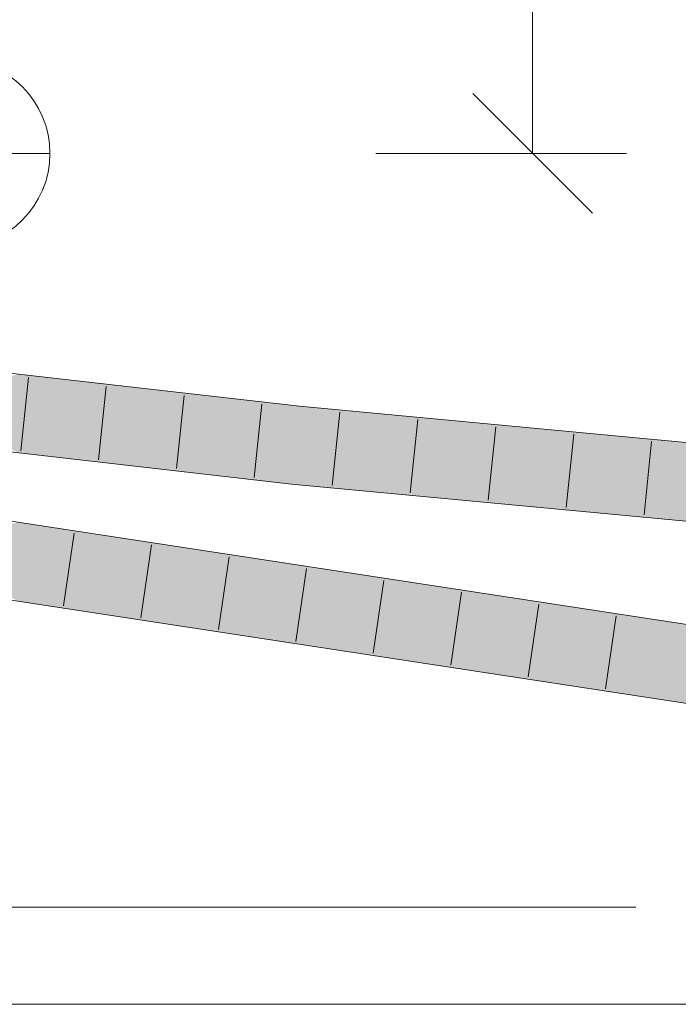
# Model space of a CAD drawing. Extents: x -620 to 300, y 62 to 1162.
# Tile 149 of 256: x -24.65 to -20.45, y 974.25 to 980.54. Entities that reach past the tile are written whole.
import ezdxf
from ezdxf.lldxf.tags import DXFTag

# ---------------------------------------------------------------- set-up
doc = ezdxf.new("R2010")
doc.units = 0
doc.layers.get('0').update_dxf_attribs({"lineweight": 13})
for name, color, linetype, lineweight, true_color in [('30 -34 Innenwände- 11 Durchbruch', 4, 'Continuous', 9, 0x00ffff), ('30 -35 Decken- 2.1 Treppen Innen 2D', 7, 'Continuous', 9, 0x599559), ('E_Aussparung Bemaßung', 5, 'Continuous', 9, 0x0000ff), ('E_Leerrohr 25', 7, 'Continuous', 5, 0xff8000), ('E_Leerrohr 25-Shading', 7, 'Continuous', 9, 0xff8000), ('E_Leerrohrdose 32', 7, 'Continuous', 9, 0x99ff99)]:
    doc.layers.add(name, color=color, linetype=linetype, lineweight=lineweight, true_color=true_color)
tags = doc.linetypes.add('fein_strichliert-A06G94XS8I', pattern=[4, 1, -2, 1]).pattern_tags.tags
tags[8:9] = [DXFTag(74, 4), DXFTag(75, 0), DXFTag(340, '0'), DXFTag(46, 0.0), DXFTag(50, 0.0), DXFTag(44, 0.0), DXFTag(45, 0.0)]
tags[6:7] = [DXFTag(74, 4), DXFTag(75, 0), DXFTag(340, '0'), DXFTag(46, 0.0), DXFTag(50, 0.0), DXFTag(44, 0.0), DXFTag(45, 0.0)]
tags[4:5] = [DXFTag(74, 4), DXFTag(75, 0), DXFTag(340, '0'), DXFTag(46, 0.0), DXFTag(50, 0.0), DXFTag(44, 0.0), DXFTag(45, 0.0)]

# ---------------------------------------------------------------- blocks, each defined once
blk = doc.blocks.new('Shading-A06G94W18I', base_point=(-25.2952709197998, 977.4269409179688))
at = {"layer": 'E_Leerrohr 25-Shading', "color": 43, "true_color": 0xd7ab7f}
for points in [[(-24.66131019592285, 977.3300170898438), (-24.83808708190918, 977.282958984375), (-23.8949146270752, 977.212890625), (-24.32169151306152, 977.2040405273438)], [(-23.8949146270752, 977.212890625), (-24.32169151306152, 977.2040405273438), (-19.3591365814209, 976.4473266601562), (-19.35937881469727, 976.4456787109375)], [(-23.8949146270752, 977.212890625), (-19.3591365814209, 976.4473266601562), (-22.21648597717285, 976.9563598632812)], [(-19.3591365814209, 976.4473266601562), (-19.34882545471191, 976.5181274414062), (-22.21648597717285, 976.9563598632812)], [(-24.83808708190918, 976.92529296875), (-24.66131019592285, 976.82421875), (-24.32169151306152, 976.8463745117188), (-23.8949146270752, 976.7070922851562)], [(-23.8949146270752, 976.7070922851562), (-19.4208812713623, 976.0233154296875), (-24.32169151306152, 976.8463745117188), (-19.41032981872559, 976.0957641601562)]]:
    blk.add_solid(points, dxfattribs=at)
at = {"layer": 'E_Leerrohr 25-Shading', "color": 31, "true_color": 0xfabd7f}
for points in [[(-24.83808708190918, 977.282958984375), (-24.91131019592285, 977.1153564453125), (-24.32169151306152, 977.2040405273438), (-24.49846839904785, 977.05224609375)], [(-24.49846839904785, 977.05224609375), (-19.38485336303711, 976.270751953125), (-24.32169151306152, 977.2040405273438), (-19.35937881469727, 976.4456787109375)], [(-24.91131019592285, 977.1153564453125), (-24.83808708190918, 976.92529296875), (-24.49846839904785, 977.05224609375), (-24.32169151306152, 976.8463745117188)], [(-24.32169151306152, 976.8463745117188), (-19.41032981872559, 976.0957641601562), (-24.49846839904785, 977.05224609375), (-19.38485336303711, 976.270751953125)]]:
    blk.add_solid(points, dxfattribs=at)
blk = doc.blocks.new('Shading-A06G94W38I', base_point=(-25.30131149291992, 977.844970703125))
at = {"layer": 'E_Leerrohr 25-Shading', "color": 43, "true_color": 0xd7ab7f}
for points in [[(-24.66131019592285, 978.2752075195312), (-24.83808708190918, 978.2216796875), (-23.8949146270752, 978.187744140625), (-24.32169151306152, 978.1627807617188)], [(-24.28771591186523, 978.1647338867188), (-24.32169151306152, 978.1627807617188), (-22.87392807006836, 977.99755859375)], [(-22.86888694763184, 978.0460205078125), (-23.98376083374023, 978.1825561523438), (-22.87392807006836, 977.99755859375), (-24.28771591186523, 978.1647338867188)], [(-23.8949146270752, 978.187744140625), (-23.98376083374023, 978.1825561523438), (-22.86634826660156, 978.0704345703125), (-22.86888694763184, 978.0460205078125)], [(-22.86634826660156, 978.0704345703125), (-22.86888694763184, 978.0460205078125), (-14.04773330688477, 977.2406005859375), (-18.974609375, 977.6631469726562)], [(-22.86888694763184, 978.0460205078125), (-22.87392807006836, 977.99755859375), (-18.974609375, 977.6631469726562)], [(-18.974609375, 977.6631469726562), (-22.87392807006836, 977.99755859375), (-11.26643848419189, 976.9053344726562)], [(-24.83808708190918, 977.8658447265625), (-24.66131019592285, 977.77197265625), (-24.32169151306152, 977.8069458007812), (-23.8949146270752, 977.6845092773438)], [(-24.32169151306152, 977.8069458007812), (-23.95917129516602, 977.7029418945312), (-22.91053009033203, 977.6459350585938), (-22.91600799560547, 977.5933227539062)], [(-23.95917129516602, 977.7029418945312), (-23.8949146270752, 977.6845092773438), (-22.91600799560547, 977.5933227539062), (-22.91810989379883, 977.5731201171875)], [(-22.91053009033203, 977.6459350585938), (-22.91600799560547, 977.5933227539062), (-14.07910633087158, 976.81494140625)], [(-14.07910633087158, 976.81494140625), (-22.91600799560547, 977.5933227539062), (-15.32097053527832, 976.9063110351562), (-22.91810989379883, 977.5731201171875)], [(-15.32097053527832, 976.9063110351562), (-22.91810989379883, 977.5731201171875), (-17.66498947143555, 977.0787963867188)]]:
    blk.add_solid(points, dxfattribs=at)
at = {"layer": 'E_Leerrohr 25-Shading', "color": 31, "true_color": 0xfabd7f}
for points in [[(-24.83808708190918, 978.2216796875), (-24.91131019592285, 978.0521240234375), (-24.32169151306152, 978.1627807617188), (-24.49846839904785, 978.0050048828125)], [(-24.49846839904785, 978.0050048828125), (-22.8922290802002, 977.82177734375), (-24.32169151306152, 978.1627807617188), (-22.87392807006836, 977.99755859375)], [(-24.91131019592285, 978.0521240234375), (-24.83808708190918, 977.8658447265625), (-24.49846839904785, 978.0050048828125), (-24.32169151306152, 977.8069458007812)], [(-24.32169151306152, 977.8069458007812), (-22.91053009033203, 977.6459350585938), (-24.49846839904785, 978.0050048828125), (-22.8922290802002, 977.82177734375)], [(-11.28122520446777, 976.7291870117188), (-11.26643848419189, 976.9053344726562), (-22.8922290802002, 977.82177734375), (-22.87392807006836, 977.99755859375)], [(-22.8922290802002, 977.82177734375), (-22.90440559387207, 977.7047729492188), (-11.28122520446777, 976.7291870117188)], [(-22.90440559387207, 977.7047729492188), (-22.91053009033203, 977.6459350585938), (-11.28122520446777, 976.7291870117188)], [(-22.91053009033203, 977.6459350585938), (-14.07910633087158, 976.81494140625), (-11.28122520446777, 976.7291870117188), (-11.29124927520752, 976.6097412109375)]]:
    blk.add_solid(points, dxfattribs=at)
blk = doc.blocks.new('Referenz-A06G94XT8I')
at = {"layer": '30 -34 Innenwände- 11 Durchbruch', "color": 0, "linetype": 'Continuous', "lineweight": -2, "ltscale": 0.13}
blk.add_line((-40.57958754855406, 974.8742248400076), (-20.71929994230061, 974.8742248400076), dxfattribs=at)
at = {"layer": '30 -35 Decken- 2.1 Treppen Innen 2D', "color": 0, "linetype": 'fein_strichliert-A06G94XS8I', "lineweight": -2, "ltscale": 0.13}
blk.add_line((21.32041245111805, 974.2534325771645), (-24.97958754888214, 974.2534325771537), dxfattribs=at)
blk = doc.blocks.new('Kreis-A06G951N8I')
at = {"color": 0, "linetype": 'ByBlock', "lineweight": -2, "ltscale": 0.13}
blk.add_circle((-25.05901846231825, 979.6827867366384), 0.6000000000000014, dxfattribs=at)
blk = doc.blocks.new('Flexrohr-A06G952V8I')
at = {"color": 0, "linetype": 'ByBlock', "lineweight": -2, "ltscale": 0.13}
for p, q in [((-22.86634775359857, 978.0704146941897), (-34.4603164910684, 979.393106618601)), ((-22.91811031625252, 977.5731012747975), (-34.51737323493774, 978.8963727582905)), ((-24.59619274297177, 978.2526681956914), (-24.64559173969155, 977.7852714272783)), ((-24.09952171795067, 978.1960053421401), (-24.14870743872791, 977.7285860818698)), ((-23.60285069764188, 978.1393424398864), (-23.65182313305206, 977.6719007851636)), ((-23.10617968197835, 978.082679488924), (-23.15493882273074, 977.6152155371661)), ((-11.26031433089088, 976.978312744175), (-22.86634775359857, 978.0704146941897)), ((-22.60902490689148, 978.0311366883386), (-22.65747349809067, 977.56364044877)), ((-22.11142404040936, 977.9843153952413), (-22.15947237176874, 977.5167778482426)), ((-21.61382319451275, 977.9374939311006), (-21.66147122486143, 977.4699154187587)), ((-21.1162223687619, 977.8906722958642), (-21.16347005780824, 977.4230531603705)), ((-20.61862156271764, 977.8438504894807), (-20.66546887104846, 977.3761910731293)), ((-11.30213583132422, 976.4800648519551), (-22.91811031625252, 977.5731012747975))]:
    blk.add_line(p, q, dxfattribs=at)
blk = doc.blocks.new('Flexrohr-A06G952X8I')
at = {"color": 0, "linetype": 'ByBlock', "lineweight": -2, "ltscale": 0.13}
for p, q in [((-19.34882609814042, 976.5181155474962), (-25.29527153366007, 977.4269138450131)), ((-24.30427049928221, 977.260284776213), (-24.37292223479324, 976.7953257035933)), ((-23.81005527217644, 977.184753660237), (-23.87861527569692, 976.7197810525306)), ((-23.31584004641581, 977.1092225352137), (-23.38430831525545, 976.6442364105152)), ((-22.82162482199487, 977.0336914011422), (-22.89000135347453, 976.5686917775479)), ((-22.32740959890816, 976.9581602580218), (-22.39569439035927, 976.4931471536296)), ((-19.42088166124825, 976.0233347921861), (-25.36850140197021, 976.9323055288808)), ((-21.83319437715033, 976.8826291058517), (-21.90138742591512, 976.417602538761)), ((-21.33897915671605, 976.8070979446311), (-21.40708046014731, 976.3420579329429)), ((-20.84476393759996, 976.7315667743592), (-20.9127734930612, 976.2665133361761))]:
    blk.add_line(p, q, dxfattribs=at)
blk = doc.blocks.new('Maß-A06G952Z8I')
at = {"color": 0, "linetype": 'ByBlock', "lineweight": -2, "ltscale": 0.13}
for p, q in [((-21.37851787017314, 989.4534325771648), (-21.37851787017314, 979.6827867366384)), ((-21.76035554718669, 980.0646244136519), (-20.99668019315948, 979.3009490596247)), ((-20.77851787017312, 979.6827867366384), (-22.37851787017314, 979.6827867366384))]:
    blk.add_line(p, q, dxfattribs=at)

msp = doc.modelspace()

# ---------------------------------------------------------------- linework, layer by layer
at = {"layer": 'E_Leerrohrdose 32', "ltscale": 0.13}
msp.add_line((-24.45901846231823, 979.6827867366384), (-25.65901846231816, 979.6827867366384), dxfattribs=at)

# ---------------------------------------------------------------- block references
at = {"color": 8, "lineweight": 13, "ltscale": 0.13, "true_color": 0x808080}
msp.add_blockref('Referenz-A06G94XT8I', (0, 0), dxfattribs=at)
at = {"layer": 'E_Aussparung Bemaßung', "ltscale": 0.13}
msp.add_blockref('Maß-A06G952Z8I', (0, 0), dxfattribs=at)
at = {"layer": 'E_Leerrohr 25'}
for name, p in [('Shading-A06G94W38I', (-25.30131149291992, 977.844970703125)), ('Shading-A06G94W18I', (-25.2952709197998, 977.4269409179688))]:
    msp.add_blockref(name, p, dxfattribs=at)
at = {"layer": 'E_Leerrohr 25', "ltscale": 0.13}
for name in ['Flexrohr-A06G952V8I', 'Flexrohr-A06G952X8I']:
    msp.add_blockref(name, (0, 0), dxfattribs=at)
at = {"layer": 'E_Leerrohrdose 32', "ltscale": 0.13}
msp.add_blockref('Kreis-A06G951N8I', (0, 0), dxfattribs=at)

doc.saveas('drawing.dxf')
